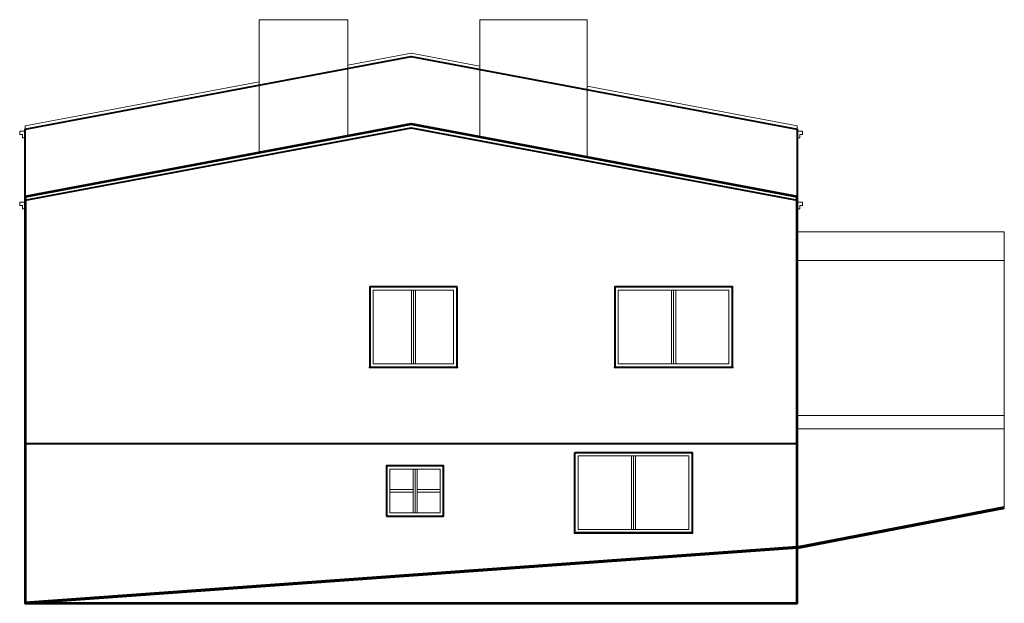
# Model space of a CAD drawing. Header units: millimetres. Extents: x 410204 to 467463, y -88400 to -47908.
# Tile 30 of 30: x 465995 to 467463, y -50455 to -49585. Entities that reach past the tile are written whole.
import ezdxf

# ---------------------------------------------------------------- set-up
doc = ezdxf.new("R2010")
doc.units = ezdxf.units.MM
for name, color, linetype, lineweight in [('Apow', 1, 'Continuous', 40), ('widok', 136, 'Continuous', 18), ('ściany', 21, 'Continuous', 53)]:
    doc.layers.add(name, color=color, linetype=linetype, lineweight=lineweight)

msp = doc.modelspace()

# ---------------------------------------------------------------- linework, layer by layer
at = {"layer": 'Apow'}
for points in [[(466003.4, -49848.8), (466003.4, -49747.9), (466578.9, -49639.9), (467154.4, -49747.9), (467154.4, -49848.8), (466578.9, -49740.8), (466003.4, -49848.8)], [(466003.4, -50216.9), (466003.4, -49853.9), (466578.9, -49745.9), (467154.4, -49853.9), (467154.4, -50216.9), (466003.4, -50216.9)]]:
    msp.add_lwpolyline(points, dxfattribs=at)
for points in [[(466647.4, -49982.9), (466517.4, -49982.9), (466517.4, -50102.9), (466647.4, -50102.9)], [(466882.9, -50102.9), (467057.9, -50102.9), (467057.9, -49982.9), (466882.9, -49982.9)], [(466822.9, -50229.9), (466997.9, -50229.9), (466997.9, -50349.9), (466822.9, -50349.9)], [(466542.4, -50324.9), (466627.4, -50324.9), (466627.4, -50249.9), (466542.4, -50249.9)]]:
    msp.add_lwpolyline(points, close=True, dxfattribs=at)
at = {"layer": 'Apow', "color": 5}
msp.add_lwpolyline([(466003.4, -50454.9), (467154.4, -50371.9), (467154.4, -50311.9), (467154.4, -50216.9), (466003.4, -50216.9)], close=True, dxfattribs=at)
at = {"layer": 'widok'}
for p, q in [((466841.4, -49584.9), (466681.4, -49584.9)), ((466681.4, -49584.9), (466681.4, -49760)), ((466841.4, -49790), (466841.4, -49584.9)), ((466003.4, -49750.9), (466003.4, -49742.9)), ((467154.4, -49750.9), (467154.4, -49742.9)), ((466003.4, -50454.9), (466003.4, -49750.9)), ((467154.4, -50371.9), (467154.4, -49750.9)), ((467154.4, -49750.9), (467154.4, -50311.9)), ((466003.4, -49856.9), (466003.4, -49848.8)), ((467154.4, -49856.9), (467154.4, -49848.8)), ((467463.4, -49900.9), (467154.4, -49900.9)), ((467463.4, -50311.9), (467463.4, -49900.9)), ((467463.4, -49943.9), (467154.4, -49943.9)), ((467463.4, -50174.9), (467463.4, -49943.9)), ((466579.4, -49987.9), (466579.4, -50097.9)), ((466582.4, -49987.9), (466582.4, -50097.9)), ((466585.4, -49987.9), (466585.4, -50097.9)), ((466967.4, -49987.9), (466967.4, -50097.9)), ((466970.4, -49987.9), (466970.4, -50097.9)), ((466973.4, -49987.9), (466973.4, -50097.9)), ((467154.4, -50174.9), (467463.4, -50174.9)), ((467154.4, -50194.9), (467463.4, -50194.9)), ((467154.4, -50216.9), (466003.4, -50216.9)), ((466907.4, -50234.9), (466907.4, -50344.9)), ((466910.4, -50234.9), (466910.4, -50344.9)), ((466913.4, -50234.9), (466913.4, -50344.9)), ((466581.9, -50254.9), (466581.9, -50319.9)), ((466584.9, -50254.9), (466584.9, -50319.9)), ((466587.9, -50254.9), (466587.9, -50319.9)), ((466547.4, -50285.4), (466581.9, -50285.4)), ((466547.4, -50289.4), (466581.9, -50289.4)), ((466622.4, -50285.4), (466587.9, -50285.4)), ((466622.4, -50289.4), (466587.9, -50289.4))]:
    msp.add_line(p, q, dxfattribs=at)
at = {"layer": 'widok', "lineweight": 70}
for q in [(467463.4, -50311.9), (466003.4, -50454.9)]:
    msp.add_line((467154.4, -50371.9), q, dxfattribs=at)
at = {"layer": 'widok'}
for points in [[(466484.4, -49758.5), (466484.4, -49584.9), (466352.4, -49584.9), (466352.4, -49783.3)], [(466681.4, -49654.1), (466578.9, -49634.9), (466484.4, -49652.6)], [(466681.4, -49659.2), (466578.9, -49639.9), (466484.4, -49657.7)], [(466352.4, -49677.4), (466003.4, -49742.9)], [(466352.4, -49682.5), (466003.4, -49747.9)], [(467154.4, -49742.9), (466841.4, -49684.1)], [(467154.4, -49747.9), (466841.4, -49689.2)], [(467154.4, -49848.8), (466578.9, -49740.8), (466003.4, -49848.8)], [(467154.4, -49853.9), (466578.9, -49745.9), (466003.4, -49853.9)], [(466003.4, -49760.9), (465999.4, -49760.9), (465999.4, -49755.9), (465995.4, -49755.9), (465995.4, -49750.9), (466003.4, -49750.9)], [(467154.4, -49760.9), (467158.4, -49760.9), (467158.4, -49755.9), (467162.4, -49755.9), (467162.4, -49750.9), (467154.4, -49750.9)], [(466003.4, -49866.9), (465999.4, -49866.9), (465999.4, -49861.9), (465995.4, -49861.9), (465995.4, -49856.9), (466003.4, -49856.9)], [(467154.4, -49866.9), (467158.4, -49866.9), (467158.4, -49861.9), (467162.4, -49861.9), (467162.4, -49856.9), (467154.4, -49856.9)], [(466647.4, -50102.9), (466648.4, -50102.9), (466648.4, -50103.9), (466516.4, -50103.9), (466516.4, -50102.9), (466517.4, -50102.9)], [(467057.9, -50102.9), (467058.9, -50102.9), (467058.9, -50103.9), (466881.9, -50103.9), (466881.9, -50102.9), (466882.9, -50102.9)], [(466997.9, -50349.9), (466998.9, -50349.9), (466998.9, -50350.9), (466821.9, -50350.9), (466821.9, -50349.9), (466822.9, -50349.9)]]:
    msp.add_lwpolyline(points, dxfattribs=at)
for points in [[(466647.4, -50102.9), (466647.4, -49982.9), (466517.4, -49982.9), (466517.4, -50102.9)], [(467057.9, -50102.9), (467057.9, -49982.9), (466882.9, -49982.9), (466882.9, -50102.9)], [(466642.4, -50097.9), (466642.4, -49987.9), (466522.4, -49987.9), (466522.4, -50097.9)], [(467052.9, -50097.9), (467052.9, -49987.9), (466887.9, -49987.9), (466887.9, -50097.9)], [(466997.9, -50349.9), (466997.9, -50229.9), (466822.9, -50229.9), (466822.9, -50349.9)], [(466992.9, -50344.9), (466992.9, -50234.9), (466827.9, -50234.9), (466827.9, -50344.9)], [(466627.4, -50324.9), (466627.4, -50249.9), (466542.4, -50249.9), (466542.4, -50324.9)], [(466622.4, -50319.9), (466622.4, -50254.9), (466547.4, -50254.9), (466547.4, -50319.9)]]:
    msp.add_lwpolyline(points, close=True, dxfattribs=at)
at = {"layer": 'ściany', "color": 5}
msp.add_lwpolyline([(466003.4, -49848.8), (466003.4, -50454.9), (467154.4, -50454.9), (467154.4, -49848.8), (466578.9, -49740.8), (466003.4, -49848.8)], dxfattribs=at)

doc.saveas('drawing.dxf')
